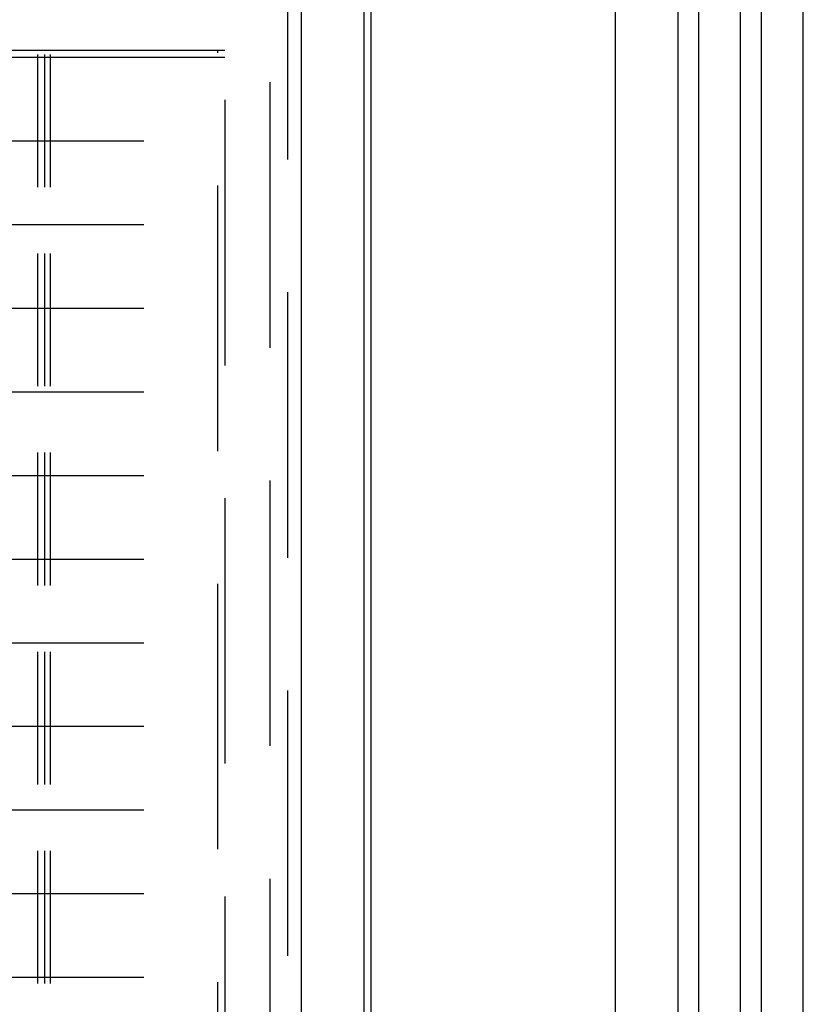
# Model space of a CAD drawing. Header units: millimetres. Extents: x 132157 to 155303, y 33763 to 45643.
# Tile 64 of 256: x 140925 to 141300, y 39159 to 39630. Entities that reach past the tile are written whole.
import ezdxf

# ---------------------------------------------------------------- set-up
doc = ezdxf.new("R2010")
doc.units = ezdxf.units.MM
doc.header["$LTSCALE"] = 20
doc.linetypes.add('ČÁRKOVANÁ2', pattern=[9.525, 6.35, -3.175])
for name, color, linetype in [('KABINA', 5, 'Continuous'), ('KOTY', 7, 'Continuous'), ('PŘEJEZD', 7, 'ČÁRKOVANÁ2'), ('VODÍTKA', 36, 'Continuous')]:
    doc.layers.add(name, color=color, linetype=linetype)

msp = doc.modelspace()

# ---------------------------------------------------------------- linework, layer by layer
at = {"layer": 'KABINA', "flags": 128}
for points in [[(141209.8365, 39927.9272), (141209.8365, 38749.2588)], [(141239.8365, 39927.9272), (141239.8365, 38749.2588)]]:
    msp.add_lwpolyline(points, dxfattribs=at)
at = {"layer": 'KOTY', "flags": 128}
for points in [[(141249.8365, 38752.5921), (141249.8365, 39927.9272)], [(141269.8381, 38752.5921), (141269.8365, 39927.9272)], [(141279.8365, 38752.5921), (141279.8365, 39927.9272)], [(141299.8365, 38752.5921), (141299.8365, 39927.9272)]]:
    msp.add_lwpolyline(points, dxfattribs=at)
at = {"layer": 'PŘEJEZD', "ltscale": 0.5}
for p, q in [((140933.8898, 38692.5921), (140933.8898, 40182.5921)), ((140937.1698, 38692.5921), (140937.1698, 40182.5921)), ((140939.8365, 38692.5921), (140939.8365, 40182.5921)), ((141059.8365, 38659.2588), (141059.8365, 40182.5917)), ((141089.8365, 38692.5921), (141089.8365, 40182.5917)), ((141093.1698, 38692.5921), (141093.1698, 40182.5917))]:
    msp.add_line(p, q, dxfattribs=at)
at = {"layer": 'PŘEJEZD'}
for p, q in [((141053.1698, 39880.5921), (141053.1698, 38224.9275)), ((141044.8345, 39790.5154), (141044.8345, 38276.2395)), ((141023.1698, 39782.095), (141023.1698, 38278.5921)), ((141023.1698, 39615.2588), (140476.5031, 39615.2588)), ((141023.1698, 39611.9255), (140476.5031, 39611.9255)), ((141019.8365, 38280.5921), (141019.8365, 39615.2588)), ((140476.5031, 39571.9255), (141023.1698, 39571.9255)), ((140476.5031, 39531.9255), (141023.1698, 39531.9255)), ((140476.5031, 39491.9255), (141023.1698, 39491.9255)), ((140476.5031, 39451.9255), (141023.1698, 39451.9255)), ((140476.5031, 39411.9255), (141023.1698, 39411.9255)), ((140476.5031, 39371.9255), (141023.1698, 39371.9255)), ((140476.5031, 39331.9255), (141023.1698, 39331.9255)), ((140476.5031, 39291.9255), (141023.1698, 39291.9255)), ((140476.5031, 39251.9255), (141023.1698, 39251.9255)), ((140476.5031, 39211.9255), (141023.1698, 39211.9255)), ((140476.5031, 39171.9255), (141023.1698, 39171.9255))]:
    msp.add_line(p, q, dxfattribs=at)
at = {"layer": 'VODÍTKA', "ltscale": 0.5}
for p, q in [((141059.8365, 34309.2588), (141059.8365, 40699.2588)), ((141089.8365, 34309.2588), (141089.8365, 40699.2588)), ((141093.1698, 34309.2588), (141093.1698, 40699.2588))]:
    msp.add_line(p, q, dxfattribs=at)

doc.saveas('drawing.dxf')
